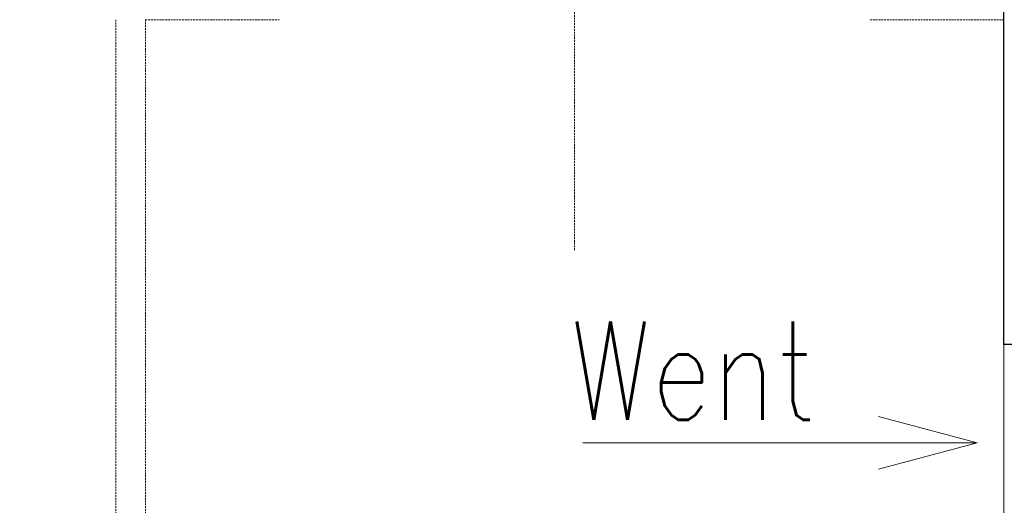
# Model space of a CAD drawing. Header units: millimetres. Extents: x -1893473 to 1546619, y -568027 to 942944.
# Tile 151 of 256: x 162447 to 163447, y -463908 to -463414. Entities that reach past the tile are written whole.
import ezdxf
from ezdxf.enums import TextEntityAlignment as Align

# ---------------------------------------------------------------- set-up
doc = ezdxf.new("R2010")
doc.units = ezdxf.units.MM
doc.header["$LTSCALE"] = 0.2
doc.linetypes.add('HIDDEN2', pattern=[4.7625, 3.175, -1.5875])
for name, color, linetype, lineweight in [('!! 0_ Istn-sciany', 7, 'Continuous', 30), ('!! 0_Istn-went', 5, 'Continuous', 13), ('!! 0_Opis_pom', 9, 'Continuous', 13), ('!! 1_OPIS POM NOWE', 140, 'Continuous', 5), ('P-Opis nadproża', 150, 'Continuous', 9)]:
    doc.layers.add(name, color=color, linetype=linetype, lineweight=lineweight)
doc.layers.add('!! 2_WYBURZENIA DO REMONTU', color=7, linetype='Continuous', lineweight=0, true_color=0x4d4d4d, plot=False)
doc.layers.add('Powierzchnia', color=140, linetype='Continuous', lineweight=5, plot=False)
doc.styles.add('ARCHETYP', font='romans.shx', dxfattribs={"height": 15})
doc.styles.add('ARIAL', font='tahoma.ttf')

# ---------------------------------------------------------------- blocks, each defined once
blk = doc.blocks.new('A$C2EB40A8D')
at = {"layer": '!! 0_ Istn-sciany'}
for points in [[(-221.12989, 30657.51397), (-221.12989, 31017.51397)], [(-161.12989, 30657.51397), (-221.12989, 30657.51397)]]:
    blk.add_lwpolyline(points, dxfattribs=at)
at = {"layer": '!! 0_Istn-went'}
for points in [[(-221.12989, 30657.51397), (-221.12989, 30257.51397)], [(-248.19718, 30557.51397), (-348.19718, 30584.30889)], [(-648.66245, 30557.51397), (-248.19718, 30557.51397)], [(-248.19718, 30557.51397), (-348.19718, 30530.71905)]]:
    blk.add_lwpolyline(points, dxfattribs=at)
at = {"layer": '!! 2_WYBURZENIA DO REMONTU', "linetype": 'HIDDEN2', "ltscale": 3}
for points in [[(-656.96322, 31252.51397), (-656.96322, 30752.51397)], [(-1122.79656, 30987.51397), (-1122.79656, 29657.51397)], [(-1092.79656, 30987.51397), (-956.96322, 30987.51397)], [(-1092.79656, 30987.51397), (-1092.79656, 29657.51397)], [(-356.96322, 30987.51397), (-221.12989, 30987.51397)]]:
    blk.add_lwpolyline(points, dxfattribs=at)
at = {"layer": 'Powierzchnia'}
blk.add_lwpolyline([(-2241.12989, 32552.91225), (-2241.12989, 29872.91225), (-221.12989, 29872.91225), (-221.12989, 31032.91225), (38.87011, 31032.91225), (38.87011, 32342.91225), (-171.12989, 32342.91225), (-171.12989, 32552.91225)], close=True, dxfattribs=at)
at = {"layer": '!! 0_Istn-went', "style": 'ARCHETYP', "width": 0.8}
blk.add_text('Went', height=100, rotation=0.00000004, dxfattribs=at).set_placement((-661.49575, 30580.81624))
at = {"layer": '!! 0_Opis_pom', "ltscale": 0.7, "style": 'ARIAL'}
for tag, p in [('B1,21', (-891.77727, 31796.97458)), ('A1,16', (-13651.31084, 31587.95236)), ('B1,19', (-5798.61305, 31587.22944)), ('B1/17', (-9701.43347, 31565.05244)), ('1,23', (10805.41388, 31565.05244)), ('1,22', (4526.58954, 31507.65132)), ('A1,1', (-16866.13618, 31459.3792)), ('B1,18', (-7791.62894, 31330.08444)), ('B1,20', (-2961.4347, 31167.05787)), ('A1,6', (-19287.17717, 30923.71998)), ('B1,1', (14135.63445, 30913.92963)), ('B1,3', (17346.74696, 30023.81022)), ('B1,4', (29817.71501, 29157.67457)), ('A1,5', (-23454.5385, 28820.77901)), ('A1,2', (-17502.57721, 28602.57524)), ('B1,2D', (2616.16402, 28559.52261)), ('A1,15', (-13651.31084, 28261.46046)), ('B1,4', (29883.58177, 28158.35876)), ('B1,2B', (18801.54781, 27650.12382)), ('B1,2A', (13086.7373, 27376.04393)), ('A1,3', (-16846.27912, 25980.40356)), ('B1,8', (9089.53994, 25356.27639)), ('B1,6', (31915.87888, 23754.79829)), ('A1,4', (-24010.17576, 23559.17399)), ('B1,14', (-11621.32288, 23261.44183)), ('B1,13', (-3080.55208, 22924.09997)), ('B1,5', (29245.49088, 22896.69268)), ('B1,10', (3982.60923, 22874.21277)), ('B1,9', (5634.43488, 22623.92098)), ('B1,2C', (13327.26639, 22378.5328)), ('B1,7', (16398.41175, 22348.28836)), ('B1,11', (5553.20442, 20939.83877)), ('B1,12', (3693.27174, 20628.72148)), ('C1,3', (5969.08376, 16336.01084)), ('C1,2', (11955.93711, 11671.55655)), ('C1,1', (15659.17205, 11415.94196)), ('C1,4', (5140.00888, 9205.5831)), ('C1,5', (5680.4486, 6154.54995)), ('C1,10', (16327.05085, 6080.66085)), ('C1,9', (16526.57171, 3173.45283)), ('C1,6', (6367.37903, 2771.84181)), ('D0,18', (-1981.87701, -110.73158)), ('D0,7', (-13531.42299, -1159.67649)), ('C1,7', (7275.77161, -1303.00991)), ('D0,17', (2064.87671, -1345.69113)), ('D0,3', (-9324.21674, -1442.63631)), ('D0,6', (-17529.61851, -1957.37463)), ('D0,10', (-21369.4432, -2140.60378)), ('D,09', (-12990.08379, -2746.32902)), ('D0,2', (-5516.19514, -3101.87722)), ('D0,16', (2266.73061, -3284.15369)), ('D0,8', (-14357.79539, -3567.69719)), ('D0,5', (-10461.54478, -3629.26575)), ('D0,4', (-8396.53404, -4353.7937)), ('D0,15', (1974.41895, -5205.84774)), ('D0,1', (-5633.49598, -5662.48534)), ('D0,11', (-23334.09291, -6045.78706)), ('D0,12', (-22436.85763, -9302.9678)), ('D0,13', (-22436.85763, -11581.16526)), ('D0,14', (-13645.94445, -11884.57769))]:
    blk.add_attdef(tag, text='', height=119.68, dxfattribs=at).set_placement(p, align=Align.MIDDLE_CENTER)
at = {"layer": '!! 1_OPIS POM NOWE', "style": 'ARIAL'}
for tag, p in [('C1.7A', (7769.3756, 685.765)), ('C1.7C', (7655.80151, -2045.04756)), ('C1.8B', (10935.93068, -2107.41983)), ('C1.8A', (13897.39715, -2120.69016)), ('C1.7B', (8274.43201, -3270.18959)), ('E1.2', (16701.02923, -5331.07351)), ('E1.5E', (21974.23379, -5463.99012)), ('E1.5D', (24989.27391, -5785.36474)), ('E1.1', (8357.81567, -5851.01076)), ('E1.5C', (25222.53959, -6394.64172)), ('E1.5B', (27694.70831, -7009.86571)), ('E1.6', (5279.46063, -8141.28746)), ('E1.5A', (25547.9555, -8495.18994)), ('E1.5G', (23977.19473, -9792.46695)), ('E1.5F', (22414.7084, -9822.66389)), ('E1,4', (13935.69867, -10458.20073)), ('E1.5L', (28030.8296, -11267.7725)), ('E1.3', (5639.18862, -11994.01941)), ('E1.5H', (23988.49716, -12231.38049)), ('E1.5K', (27714.73934, -12977.98364)), ('E1.5I', (22290.68736, -13989.9049)), ('E1.5J', (27095.71534, -16088.17469))]:
    blk.add_attdef(tag, text='', height=119.68, dxfattribs=at).set_placement(p, align=Align.MIDDLE_CENTER)

msp = doc.modelspace()

# ---------------------------------------------------------------- block references
at = {"layer": 'P-Opis nadproża', "color": 4}
msp.add_blockref('A$C2EB40A8D', (163667.94092, -494401.63474), dxfattribs=at)

doc.saveas('drawing.dxf')
